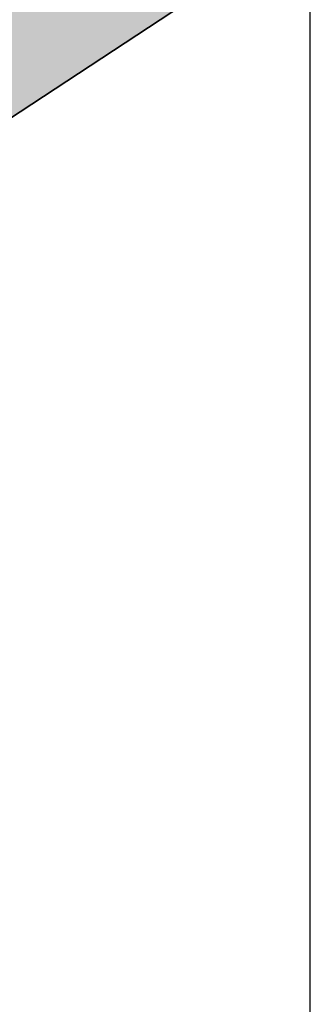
# Model space of a CAD drawing. Header units: millimetres. Extents: x 1069 to 250059, y -65909 to 70891.
# Tile 104 of 109: x 236942 to 238447, y 8800 to 13898. Entities that reach past the tile are written whole.
import ezdxf

# ---------------------------------------------------------------- set-up
doc = ezdxf.new("R2010")
doc.units = ezdxf.units.MM
for name, color, linetype, lineweight in [('N-CO-BC-BETONVORM-G', 50, 'Continuous', 25), ('N-CO-BC-BETONVORM-G-1', 50, 'Continuous', 18), ('N-CO-BC-BETONVORM-GD', 90, 'Continuous', 35)]:
    doc.layers.add(name, color=color, linetype=linetype, lineweight=lineweight)

# ---------------------------------------------------------------- blocks, each defined once
blk = doc.blocks.new('GM_Tussenpijler - GM_Tussenpijler-3410576-3D impressie')
at = {"layer": 'N-CO-BC-BETONVORM-G-1'}
h = blk.add_hatch(color=256, dxfattribs=at)
h.paths.add_polyline_path([(-12072.9, -11861.1), (-10766.4, -10986.1), (-11624.5, -10526.9), (-5094.8, -6201.1), (-5516.9, -5992.7), (-16969.6, -177.6), (-18059.9, -889.8), (-20102.4, 145.8), (-21660.3, -889.8), (-19605.2, -1926.9), (-24852.5, -5383.5), (-24574.3, -5525.3), (-24593.1, -5537.7), (-13437.7, -11201.7), (-12541.2, -11634.8)], flags=0)
h.paths.add_polyline_path([(5374.1, 1169.8), (8014.4, 2906.1), (-3141, 8570.2), (-5781.2, 6833.8), (1653, 3059.1)], flags=0)
h.paths.add_polyline_path([(22865.8, 12673.1), (25506.1, 14409.4), (14350.7, 20073.5), (11710.5, 18337.1), (19711.2, 14274.8)], flags=0)
at = {"layer": 'N-CO-BC-BETONVORM-G'}
blk.add_line((25506.1, 8122.6), (25506.1, 14409.4), dxfattribs=at)
at = {"layer": 'N-CO-BC-BETONVORM-GD'}
blk.add_line((22865.8, 12673.1), (25506.1, 14409.4), dxfattribs=at)

msp = doc.modelspace()

# ---------------------------------------------------------------- block references
at = {"layer": 'N-CO-BC-BETONVORM-G-1'}
msp.add_blockref('GM_Tussenpijler - GM_Tussenpijler-3410576-3D impressie', (212940.9, 0), dxfattribs=at)

doc.saveas('drawing.dxf')
